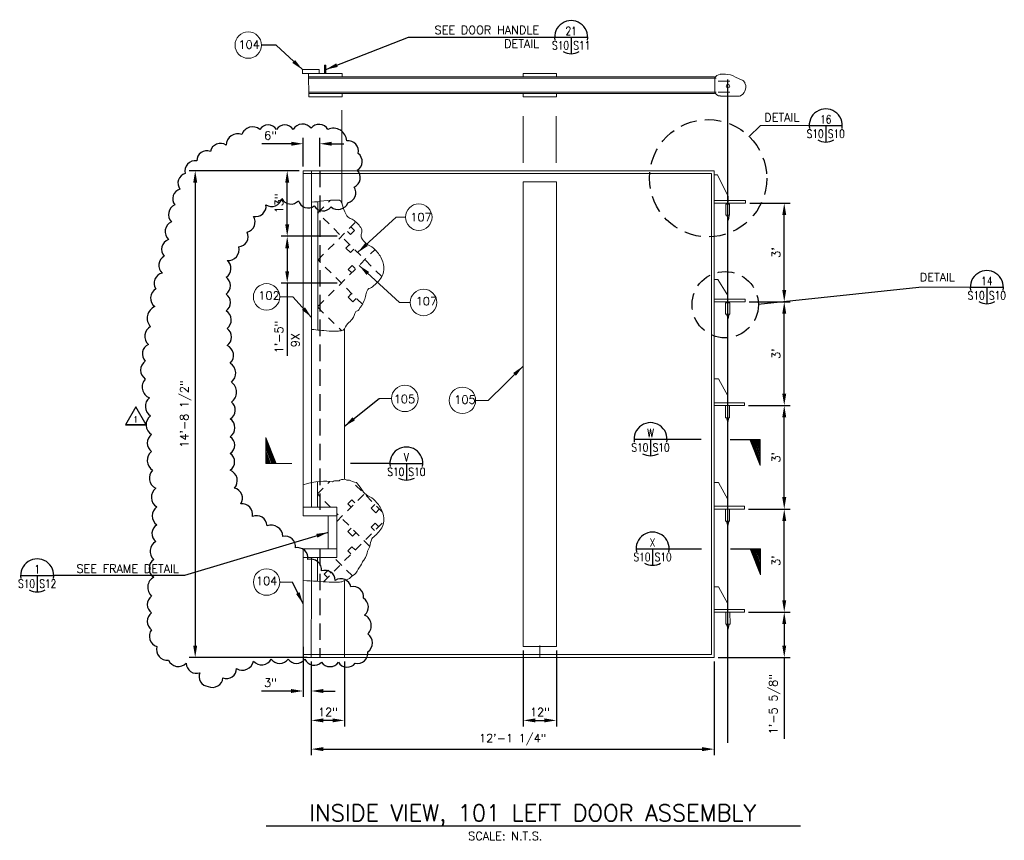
# Model space of a CAD drawing. Header units: inches. Extents: x -2167.2 to -2076.9, y -1198.8 to -1110.4.
# Tile 1 of 6: x -2165.1 to -2150.2, y -1137.4 to -1125. Entities that reach past the tile are written whole.
import ezdxf
from ezdxf.enums import TextEntityAlignment as Align

# ---------------------------------------------------------------- set-up
doc = ezdxf.new("R2010")
doc.units = ezdxf.units.IN
doc.header["$MEASUREMENT"] = 0
for name, pattern in [('CENTER', [2, 1.25, -0.25, 0.25, -0.25]), ('CENTER2', [1.125, 0.75, -0.125, 0.125, -0.125]), ('HIDDEN', [0.375, 0.25, -0.125])]:
    doc.linetypes.add(name, pattern=pattern)
doc.layers.get('0').update_dxf_attribs({"lineweight": 0})
for name, color, linetype, lineweight in [('1', 7, 'Continuous', 0), ('2', 7, 'Continuous', 0), ('46', 7, 'Continuous', 0)]:
    doc.layers.add(name, color=color, linetype=linetype, lineweight=lineweight)
for name, color, linetype in [('CENTERBLOCK', 7, 'CENTER'), ('COM-CALLOUT', 7, 'Continuous'), ('COM-CENTERLN', 2, 'CENTER2'), ('COM-DIMS', 2, 'Continuous'), ('G-Anno-RevC-1', 3, 'Continuous'), ('G-Anno-RevS-1', 10, 'Continuous'), ('G-Dims-0001', 1, 'Continuous'), ('HIDDENBLOCK', 7, 'HIDDEN'), ('S-ANNO-TEXT-LW10', 2, 'Continuous'), ('S-ANNO-TEXT-LW20', 1, 'Continuous'), ('S-ANNO-TEXT-LW28', 7, 'Continuous')]:
    doc.layers.add(name, color=color, linetype=linetype)
doc.styles.add('SIMPLEX', font='simplex.shx')
doc.styles.get("Standard").update_dxf_attribs({"font": 'simplex.shx'})
doc.styles.add('TEXT', font='Romans', dxfattribs={"width": 0.8})
doc.styles.add('TIGHT', font='SIMPLEX', dxfattribs={"width": 0.85})
doc.dimstyles.new('DIM', dxfattribs={"dimtxt": 0.125, "dimasz": 0.18, "dimexe": 0.09, "dimexo": 0.0625, "dimgap": 0.05, "dimtad": 1, "dimdec": 0, "dimzin": 0, "dimdsep": 46, "dimlunit": 4, "dimtxsty": 'SIMPLEX', "dimcen": 0.09, "dimadec": 0, "dimazin": 0, "dimtfac": 1, "dimtdec": 0, "dimtofl": 0, "dimtmove": 0, "dimatfit": 3, "dimfxl": 0, "dimfrac": 1, "dimtolj": 1, "dimtzin": 0, "dimarcsym": 0})

# ---------------------------------------------------------------- blocks, each defined once
blk = doc.blocks.new('SCTAIL')
at = {"layer": '2', "color": 7, "linetype": 'Continuous', "lineweight": 0}
for p, q in [((-0.000021, 0.002604), (-0.003969, 0.002604)), ((-0.003969, 0.002604), (-0.000021, 0.001042)), ((-0.003646, 0.002604), (-0.000021, 0.001167)), ((-0.003302, 0.002604), (-0.000021, 0.001302)), ((-0.003063, 0.002604), (-0.000021, 0.001396)), ((-0.002688, 0.002604), (-0.000021, 0.001542)), ((-0.002333, 0.002604), (-0.000021, 0.001687)), ((-0.001906, 0.002604), (-0.000021, 0.001854)), ((-0.001625, 0.002604), (-0.000021, 0.001969)), ((-0.001292, 0.002604), (-0.000021, 0.002094)), ((-0.00099, 0.002604), (-0.000021, 0.002219)), ((-0.000688, 0.002604), (-0.000021, 0.002333)), ((-0.000479, 0.002604), (-0.000021, 0.002417)), ((-0.000198, 0.002604), (-0.000021, 0.002531)), ((-0.000021, 0.002604), (-0.000021, -0.001354))]:
    blk.add_line(p, q, dxfattribs=at)
blk = doc.blocks.new('*D20')
at = {"layer": 'COM-DIMS', "color": 0, "lineweight": -2}
for p, q in [((-2160.671, -1134.689), (-2160.671, -1135.667)), ((-2160.171, -1134.689), (-2160.171, -1135.667)), ((-2160.351, -1135.577), (-2160.491, -1135.577))]:
    blk.add_line(p, q, dxfattribs=at)
at = {"layer": 'COM-DIMS', "color": 0}
for points in [[(-2160.491, -1135.547), (-2160.491, -1135.607), (-2160.671, -1135.577)], [(-2160.351, -1135.547), (-2160.351, -1135.607), (-2160.171, -1135.577)]]:
    blk.add_solid(points, dxfattribs=at)
at = {"layer": 'DEFPOINTS', "color": 0}
for p in [(-2160.671, -1134.626), (-2160.171, -1134.626), (-2160.671, -1135.577)]:
    blk.add_point(p, dxfattribs=at)
at = {"layer": 'COM-DIMS', "color": 0, "insert": (-2160.421, -1135.452), "char_height": 0.125, "attachment_point": 5, "style": 'SIMPLEX'}
blk.add_mtext('\\A1;12"', dxfattribs=at)
blk = doc.blocks.new('*D48')
at = {"layer": 'COM-DIMS', "color": 0, "lineweight": -2}
for p, q in [((-2154.065, -1133.943), (-2153.437, -1133.943)), ((-2153.527, -1134.123), (-2153.527, -1134.446)), ((-2154.524, -1134.626), (-2153.437, -1134.626)), ((-2153.527, -1134.626), (-2153.527, -1135.858))]:
    blk.add_line(p, q, dxfattribs=at)
at = {"layer": 'COM-DIMS', "color": 0}
for points in [[(-2153.557, -1134.123), (-2153.497, -1134.123), (-2153.527, -1133.943)], [(-2153.557, -1134.446), (-2153.497, -1134.446), (-2153.527, -1134.626)]]:
    blk.add_solid(points, dxfattribs=at)
at = {"layer": 'DEFPOINTS', "color": 0}
for p in [(-2154.127, -1133.943), (-2153.527, -1133.943), (-2154.587, -1134.626)]:
    blk.add_point(p, dxfattribs=at)
at = {"layer": 'COM-DIMS', "color": 0, "insert": (-2153.672, -1135.332), "char_height": 0.125, "attachment_point": 5, "rotation": 90, "style": 'SIMPLEX'}
blk.add_mtext('\\A1;1\'-5 5/8"', dxfattribs=at)
blk = doc.blocks.new('*D49')
at = {"layer": 'COM-DIMS', "color": 0, "lineweight": -2}
for p, q in [((-2154.065, -1132.384), (-2153.437, -1132.384)), ((-2153.527, -1133.763), (-2153.527, -1132.564)), ((-2154.065, -1133.943), (-2153.437, -1133.943))]:
    blk.add_line(p, q, dxfattribs=at)
at = {"layer": 'COM-DIMS', "color": 0}
for points in [[(-2153.557, -1132.564), (-2153.497, -1132.564), (-2153.527, -1132.384)], [(-2153.557, -1133.763), (-2153.497, -1133.763), (-2153.527, -1133.943)]]:
    blk.add_solid(points, dxfattribs=at)
at = {"layer": 'DEFPOINTS', "color": 0}
for p in [(-2154.127, -1132.384), (-2153.527, -1132.384), (-2154.127, -1133.943)]:
    blk.add_point(p, dxfattribs=at)
at = {"layer": 'COM-DIMS', "color": 0, "insert": (-2153.651, -1133.164), "char_height": 0.125, "attachment_point": 5, "rotation": 90, "style": 'SIMPLEX'}
blk.add_mtext("\\A1;3'", dxfattribs=at)
blk = doc.blocks.new('*D50')
at = {"layer": 'COM-DIMS', "color": 0, "lineweight": -2}
for p, q in [((-2160.794, -1127.21), (-2160.794, -1126.776)), ((-2160.542, -1127.21), (-2160.542, -1126.776)), ((-2160.974, -1126.866), (-2161.42, -1126.866)), ((-2160.362, -1126.866), (-2160.182, -1126.866))]:
    blk.add_line(p, q, dxfattribs=at)
at = {"layer": 'COM-DIMS', "color": 0}
for points in [[(-2160.974, -1126.836), (-2160.974, -1126.896), (-2160.794, -1126.866)], [(-2160.362, -1126.836), (-2160.362, -1126.896), (-2160.542, -1126.866)]]:
    blk.add_solid(points, dxfattribs=at)
at = {"layer": 'DEFPOINTS', "color": 0}
for p in [(-2160.794, -1126.866), (-2160.794, -1127.273), (-2160.542, -1127.273)]:
    blk.add_point(p, dxfattribs=at)
at = {"layer": 'COM-DIMS', "color": 0, "insert": (-2161.287, -1126.742), "char_height": 0.125, "attachment_point": 5, "style": 'SIMPLEX'}
blk.add_mtext('\\A1;6"', dxfattribs=at)
blk = doc.blocks.new('*D51')
at = {"layer": 'COM-DIMS', "color": 0, "lineweight": -2}
for p, q in [((-2160.279, -1128.264), (-2161.125, -1128.264)), ((-2161.035, -1128.444), (-2161.035, -1128.791)), ((-2160.281, -1128.971), (-2161.125, -1128.971)), ((-2161.035, -1128.971), (-2161.035, -1130.072))]:
    blk.add_line(p, q, dxfattribs=at)
at = {"layer": 'COM-DIMS', "color": 0}
for points in [[(-2161.065, -1128.444), (-2161.005, -1128.444), (-2161.035, -1128.264)], [(-2161.065, -1128.791), (-2161.005, -1128.791), (-2161.035, -1128.971)]]:
    blk.add_solid(points, dxfattribs=at)
at = {"layer": 'DEFPOINTS', "color": 0}
for p in [(-2161.035, -1128.264), (-2160.216, -1128.264), (-2160.218, -1128.971)]:
    blk.add_point(p, dxfattribs=at)
at = {"layer": 'COM-DIMS', "color": 0, "insert": (-2161.159, -1129.787), "char_height": 0.125, "attachment_point": 5, "rotation": 90, "style": 'SIMPLEX'}
blk.add_mtext('\\A1;1\'-5"', dxfattribs=at)
blk = doc.blocks.new('*D52')
at = {"layer": 'COM-DIMS', "color": 0, "lineweight": -2}
for p, q in [((-2160.856, -1127.273), (-2161.125, -1127.273)), ((-2161.035, -1128.084), (-2161.035, -1127.453)), ((-2160.279, -1128.264), (-2161.125, -1128.264))]:
    blk.add_line(p, q, dxfattribs=at)
at = {"layer": 'COM-DIMS', "color": 0}
for points in [[(-2161.065, -1127.453), (-2161.005, -1127.453), (-2161.035, -1127.273)], [(-2161.065, -1128.084), (-2161.005, -1128.084), (-2161.035, -1128.264)]]:
    blk.add_solid(points, dxfattribs=at)
at = {"layer": 'DEFPOINTS', "color": 0}
for p in [(-2161.035, -1127.273), (-2160.794, -1127.273), (-2160.216, -1128.264)]:
    blk.add_point(p, dxfattribs=at)
at = {"layer": 'COM-DIMS', "color": 0, "insert": (-2161.159, -1127.768), "char_height": 0.125, "attachment_point": 5, "rotation": 90, "style": 'SIMPLEX'}
blk.add_mtext('\\A1;13"', dxfattribs=at)
blk = doc.blocks.new('*D54')
at = {"layer": 'COM-DIMS', "color": 0, "lineweight": -2}
for p, q in [((-2160.796, -1134.464), (-2160.796, -1135.223)), ((-2160.671, -1134.689), (-2160.671, -1135.223)), ((-2160.976, -1135.133), (-2161.423, -1135.133)), ((-2160.491, -1135.133), (-2160.311, -1135.133))]:
    blk.add_line(p, q, dxfattribs=at)
at = {"layer": 'COM-DIMS', "color": 0}
for points in [[(-2160.976, -1135.103), (-2160.976, -1135.163), (-2160.796, -1135.133)], [(-2160.491, -1135.103), (-2160.491, -1135.163), (-2160.671, -1135.133)]]:
    blk.add_solid(points, dxfattribs=at)
at = {"layer": 'DEFPOINTS', "color": 0}
for p in [(-2160.796, -1134.401), (-2160.671, -1134.626), (-2160.796, -1135.133)]:
    blk.add_point(p, dxfattribs=at)
at = {"layer": 'COM-DIMS', "color": 0, "insert": (-2161.289, -1135.008), "char_height": 0.125, "attachment_point": 5, "style": 'SIMPLEX'}
blk.add_mtext('\\A1;3"', dxfattribs=at)
blk = doc.blocks.new('*D55')
at = {"layer": 'COM-DIMS', "color": 0, "lineweight": -2}
for p, q in [((-2157.469, -1134.522), (-2157.469, -1135.667)), ((-2156.969, -1134.522), (-2156.969, -1135.667)), ((-2157.289, -1135.577), (-2157.149, -1135.577))]:
    blk.add_line(p, q, dxfattribs=at)
at = {"layer": 'COM-DIMS', "color": 0}
for points in [[(-2157.289, -1135.547), (-2157.289, -1135.607), (-2157.469, -1135.577)], [(-2157.149, -1135.547), (-2157.149, -1135.607), (-2156.969, -1135.577)]]:
    blk.add_solid(points, dxfattribs=at)
at = {"layer": 'DEFPOINTS', "color": 0}
for p in [(-2157.469, -1134.459), (-2156.969, -1134.459), (-2156.969, -1135.577)]:
    blk.add_point(p, dxfattribs=at)
at = {"layer": 'COM-DIMS', "color": 0, "insert": (-2157.219, -1135.452), "char_height": 0.125, "attachment_point": 5, "style": 'SIMPLEX'}
blk.add_mtext('\\A1;12"', dxfattribs=at)
blk = doc.blocks.new('*D56')
at = {"layer": 'COM-DIMS', "color": 0, "lineweight": -2}
for p, q in [((-2160.671, -1134.689), (-2160.671, -1136.101)), ((-2154.587, -1134.689), (-2154.587, -1136.101)), ((-2160.491, -1136.011), (-2154.767, -1136.011))]:
    blk.add_line(p, q, dxfattribs=at)
at = {"layer": 'COM-DIMS', "color": 0}
for points in [[(-2160.491, -1135.981), (-2160.491, -1136.041), (-2160.671, -1136.011)], [(-2154.767, -1135.981), (-2154.767, -1136.041), (-2154.587, -1136.011)]]:
    blk.add_solid(points, dxfattribs=at)
at = {"layer": 'DEFPOINTS', "color": 0}
for p in [(-2160.671, -1134.626), (-2154.587, -1134.626), (-2154.587, -1136.011)]:
    blk.add_point(p, dxfattribs=at)
at = {"layer": 'COM-DIMS', "color": 0, "insert": (-2157.629, -1135.866), "char_height": 0.125, "attachment_point": 5, "style": 'SIMPLEX'}
blk.add_mtext('\\A1;12\'-1 1/4"', dxfattribs=at)
blk = doc.blocks.new('*D60')
at = {"layer": 'COM-DIMS', "color": 0, "lineweight": -2}
for p, q in [((-2160.856, -1127.273), (-2162.515, -1127.273)), ((-2162.425, -1127.453), (-2162.425, -1134.446)), ((-2160.733, -1134.626), (-2162.515, -1134.626))]:
    blk.add_line(p, q, dxfattribs=at)
at = {"layer": 'COM-DIMS', "color": 0}
for points in [[(-2162.455, -1127.453), (-2162.395, -1127.453), (-2162.425, -1127.273)], [(-2162.455, -1134.446), (-2162.395, -1134.446), (-2162.425, -1134.626)]]:
    blk.add_solid(points, dxfattribs=at)
at = {"layer": 'DEFPOINTS', "color": 0}
for p in [(-2160.794, -1127.273), (-2162.425, -1134.626), (-2160.671, -1134.626)]:
    blk.add_point(p, dxfattribs=at)
at = {"layer": 'COM-DIMS', "color": 0, "insert": (-2162.57, -1130.949), "char_height": 0.125, "attachment_point": 5, "rotation": 90, "style": 'SIMPLEX'}
blk.add_mtext('\\A1;14\'-8 1/2"', dxfattribs=at)
blk = doc.blocks.new('DETTAG')
at = {"linetype": 'Continuous'}
blk.add_line((-0.25, 0), (0.25, 0), dxfattribs=at)
blk.add_line((0, 0), (0, -0.25))
for start, end in [(349.193077, 190.806923), (241.044976, 298.955024)]:
    blk.add_arc((0, 0), 0.25, start, end)
at = {"style": 'TIGHT', "width": 0.8}
blk.add_attdef('NO', text='', height=0.125, dxfattribs=at).set_placement((0, 0.03125), align=Align.CENTER)
blk.add_attdef('FROM', text='', height=0.125, dxfattribs=at).set_placement((-0.03125, -0.1875), align=Align.RIGHT)
blk.add_attdef('TO', (0.03125, -0.1875), '', height=0.125, dxfattribs=at)
blk = doc.blocks.new('*D62')
at = {"layer": 'COM-DIMS', "color": 0, "lineweight": -2}
for p, q in [((-2154.065, -1130.819), (-2153.437, -1130.819)), ((-2153.527, -1132.204), (-2153.527, -1130.999)), ((-2154.065, -1132.384), (-2153.437, -1132.384))]:
    blk.add_line(p, q, dxfattribs=at)
at = {"layer": 'COM-DIMS', "color": 0}
for points in [[(-2153.557, -1130.999), (-2153.497, -1130.999), (-2153.527, -1130.819)], [(-2153.557, -1132.204), (-2153.497, -1132.204), (-2153.527, -1132.384)]]:
    blk.add_solid(points, dxfattribs=at)
at = {"layer": 'DEFPOINTS', "color": 0}
for p in [(-2154.127, -1130.819), (-2153.527, -1130.819), (-2154.127, -1132.384)]:
    blk.add_point(p, dxfattribs=at)
at = {"layer": 'COM-DIMS', "color": 0, "insert": (-2153.651, -1131.602), "char_height": 0.125, "attachment_point": 5, "rotation": 90, "style": 'SIMPLEX'}
blk.add_mtext("\\A1;3'", dxfattribs=at)
blk = doc.blocks.new('*D63')
at = {"layer": 'COM-DIMS', "color": 0, "lineweight": -2}
for p, q in [((-2154.056, -1129.254), (-2153.437, -1129.254)), ((-2153.527, -1130.639), (-2153.527, -1129.434)), ((-2154.065, -1130.819), (-2153.437, -1130.819))]:
    blk.add_line(p, q, dxfattribs=at)
at = {"layer": 'COM-DIMS', "color": 0}
for points in [[(-2153.557, -1129.434), (-2153.497, -1129.434), (-2153.527, -1129.254)], [(-2153.557, -1130.639), (-2153.497, -1130.639), (-2153.527, -1130.819)]]:
    blk.add_solid(points, dxfattribs=at)
at = {"layer": 'DEFPOINTS', "color": 0}
for p in [(-2154.118, -1129.254), (-2153.527, -1129.254), (-2154.127, -1130.819)]:
    blk.add_point(p, dxfattribs=at)
at = {"layer": 'COM-DIMS', "color": 0, "insert": (-2153.651, -1130.037), "char_height": 0.125, "attachment_point": 5, "rotation": 90, "style": 'SIMPLEX'}
blk.add_mtext("\\A1;3'", dxfattribs=at)
blk = doc.blocks.new('*D64')
at = {"layer": 'COM-DIMS', "color": 0, "lineweight": -2}
for p, q in [((-2154.047, -1127.764), (-2153.437, -1127.764)), ((-2153.527, -1129.074), (-2153.527, -1127.944)), ((-2154.056, -1129.254), (-2153.437, -1129.254))]:
    blk.add_line(p, q, dxfattribs=at)
at = {"layer": 'COM-DIMS', "color": 0}
for points in [[(-2153.557, -1127.944), (-2153.497, -1127.944), (-2153.527, -1127.764)], [(-2153.557, -1129.074), (-2153.497, -1129.074), (-2153.527, -1129.254)]]:
    blk.add_solid(points, dxfattribs=at)
at = {"layer": 'DEFPOINTS', "color": 0}
for p in [(-2154.11, -1127.764), (-2153.527, -1127.764), (-2154.118, -1129.254)]:
    blk.add_point(p, dxfattribs=at)
at = {"layer": 'COM-DIMS', "color": 0, "insert": (-2153.651, -1128.509), "char_height": 0.125, "attachment_point": 5, "rotation": 90, "style": 'SIMPLEX'}
blk.add_mtext("\\A1;3'", dxfattribs=at)
blk = doc.blocks.new('revsym')
blk.add_lwpolyline([(0, 0.271), (-0.156, 0), (0.156, 0)], close=True)
at = {"layer": 'G-Dims-0001'}
blk.add_line((0.156, 0), (-0.156, 0), dxfattribs=at)
at = {"style": 'TEXT', "width": 0.8}
blk.add_attdef('REVNO', text='', height=0.0938, dxfattribs=at).set_placement((0, 0.083), align=Align.MIDDLE)

msp = doc.modelspace()

# ---------------------------------------------------------------- linework, layer by layer
at = {"layer": '1', "linetype": 'Continuous', "lineweight": 0}
for p, q in [((-2160.805, -1125.746), (-2160.555, -1125.746)), ((-2160.805, -1125.746), (-2160.805, -1125.807)), ((-2160.555, -1125.746), (-2160.555, -1125.806)), ((-2160.471, -1125.806), (-2160.471, -1125.681)), ((-2160.451, -1125.681), (-2160.471, -1125.681)), ((-2160.461, -1125.806), (-2160.461, -1125.681)), ((-2160.451, -1125.806), (-2160.451, -1125.681)), ((-2160.207, -1125.806), (-2160.805, -1125.806)), ((-2160.711, -1126.156), (-2160.712, -1125.806)), ((-2154.582, -1125.856), (-2160.712, -1125.856)), ((-2160.21, -1125.806), (-2160.711, -1125.806)), ((-2154.558, -1125.877), (-2160.712, -1125.877)), ((-2160.212, -1125.806), (-2160.707, -1125.806)), ((-2160.207, -1125.854), (-2160.207, -1125.806)), ((-2156.969, -1125.806), (-2157.47, -1125.806)), ((-2157.47, -1125.853), (-2157.47, -1125.806)), ((-2156.969, -1125.854), (-2156.969, -1125.806)), ((-2154.576, -1126.084), (-2154.576, -1125.876)), ((-2154.493, -1125.816), (-2154.417, -1125.816)), ((-2154.264, -1125.858), (-2154.155, -1125.908)), ((-2154.524, -1125.922), (-2154.349, -1125.922)), ((-2154.554, -1126.085), (-2160.711, -1126.085)), ((-2154.582, -1126.106), (-2160.711, -1126.106)), ((-2160.214, -1126.156), (-2160.711, -1126.156)), ((-2160.216, -1126.156), (-2160.707, -1126.156)), ((-2160.207, -1126.156), (-2160.707, -1126.156)), ((-2160.207, -1126.156), (-2160.207, -1126.107)), ((-2157.47, -1126.156), (-2157.47, -1126.107)), ((-2156.969, -1126.156), (-2157.47, -1126.156)), ((-2156.969, -1126.156), (-2156.969, -1126.106)), ((-2154.524, -1126.085), (-2154.349, -1126.085)), ((-2154.204, -1126.147), (-2154.489, -1126.147)), ((-2160.208, -1127.514), (-2160.208, -1126.359)), ((-2160.796, -1132.486), (-2160.794, -1127.273)), ((-2154.628, -1134.584), (-2154.628, -1127.314)), ((-2154.587, -1134.626), (-2154.587, -1127.273)), ((-2156.969, -1127.439), (-2157.469, -1127.439)), ((-2157.469, -1134.459), (-2157.469, -1127.439)), ((-2156.969, -1134.459), (-2156.969, -1127.439)), ((-2154.375, -1127.664), (-2154.375, -1127.75)), ((-2154.407, -1127.946), (-2154.407, -1127.777)), ((-2154.407, -1127.777), (-2154.353, -1127.777)), ((-2154.353, -1127.946), (-2154.353, -1127.777)), ((-2154.11, -1127.764), (-2154.11, -1127.723)), ((-2154.407, -1127.946), (-2154.353, -1127.946)), ((-2154.532, -1128.916), (-2154.583, -1128.916)), ((-2154.379, -1129.159), (-2154.379, -1129.245)), ((-2154.414, -1129.271), (-2154.414, -1129.438)), ((-2154.414, -1129.271), (-2154.35, -1129.271)), ((-2154.35, -1129.271), (-2154.35, -1129.438)), ((-2154.118, -1129.254), (-2154.118, -1129.213)), ((-2154.414, -1129.438), (-2154.35, -1129.438)), ((-2160.171, -1129.662), (-2160.171, -1131.934)), ((-2154.414, -1131.004), (-2154.414, -1130.819)), ((-2154.354, -1130.819), (-2154.354, -1131.004)), ((-2154.127, -1130.819), (-2154.127, -1130.778)), ((-2154.414, -1131.004), (-2154.354, -1131.004)), ((-2160.286, -1132.356), (-2160.796, -1132.356)), ((-2160.286, -1132.486), (-2160.286, -1132.356)), ((-2154.414, -1132.569), (-2154.414, -1132.384)), ((-2154.354, -1132.384), (-2154.354, -1132.569)), ((-2154.127, -1132.384), (-2154.127, -1132.343)), ((-2160.286, -1132.486), (-2160.796, -1132.486)), ((-2160.416, -1132.986), (-2160.416, -1132.486)), ((-2160.286, -1132.986), (-2160.286, -1132.486)), ((-2154.414, -1132.569), (-2154.354, -1132.569)), ((-2160.796, -1134.626), (-2160.796, -1132.986)), ((-2160.286, -1132.986), (-2160.796, -1132.986)), ((-2160.286, -1133.116), (-2160.286, -1132.986)), ((-2160.286, -1133.116), (-2160.796, -1133.116)), ((-2160.171, -1133.464), (-2160.171, -1134.626)), ((-2154.41, -1134.125), (-2154.41, -1133.947)), ((-2154.127, -1133.943), (-2154.127, -1133.901)), ((-2156.969, -1134.459), (-2157.469, -1134.459)), ((-2157.219, -1134.626), (-2157.22, -1134.446))]:
    msp.add_line(p, q, dxfattribs=at)
for centre, radius, start, end in [((-2154.496, -1125.91), 0.091, 88.3389, 160.3171), ((-2154.417, -1126.116), 0.3, 59.3611, 90), ((-2154.185, -1125.965), 0.065, 6.3745, 63.2543), ((-2154.257, -1126.009), 0.149, 292.6616, 19.9253), ((-2154.495, -1126.053), 0.091, 199.4328, 271.6611)]:
    msp.add_arc(centre, radius, start, end, dxfattribs=at)
at = {"layer": '46', "linetype": 'Continuous', "lineweight": 0}
for p, q in [((-2157.469, -1127.154), (-2157.47, -1126.449)), ((-2156.972, -1127.153), (-2156.972, -1126.449)), ((-2160.794, -1127.273), (-2154.587, -1127.273)), ((-2160.794, -1127.314), (-2154.628, -1127.314)), ((-2160.668, -1127.273), (-2160.668, -1127.747)), ((-2154.535, -1127.333), (-2154.583, -1127.333)), ((-2154.535, -1127.333), (-2154.375, -1127.664)), ((-2160.208, -1127.769), (-2160.208, -1127.514)), ((-2160.668, -1127.747), (-2160.668, -1129.681)), ((-2160.575, -1127.747), (-2160.575, -1129.679)), ((-2160.208, -1127.747), (-2160.208, -1127.769)), ((-2154.589, -1127.723), (-2154.11, -1127.723)), ((-2154.589, -1127.764), (-2154.11, -1127.764)), ((-2154.589, -1127.764), (-2154.116, -1127.764)), ((-2154.393, -1127.949), (-2154.371, -1128.021)), ((-2154.371, -1128.021), (-2154.357, -1127.948)), ((-2154.532, -1128.916), (-2154.379, -1129.159)), ((-2154.586, -1129.213), (-2154.118, -1129.213)), ((-2154.586, -1129.254), (-2154.118, -1129.254)), ((-2154.586, -1129.254), (-2154.135, -1129.254)), ((-2154.397, -1129.44), (-2154.375, -1129.513)), ((-2154.375, -1129.513), (-2154.361, -1129.44)), ((-2160.669, -1131.986), (-2160.668, -1129.681)), ((-2154.522, -1130.419), (-2154.583, -1130.419)), ((-2154.522, -1130.419), (-2154.583, -1130.419)), ((-2154.59, -1130.819), (-2154.127, -1130.819)), ((-2154.589, -1130.778), (-2154.127, -1130.778)), ((-2154.401, -1131.004), (-2154.379, -1131.077)), ((-2154.379, -1131.077), (-2154.365, -1131.003)), ((-2160.669, -1131.986), (-2160.67, -1132.356)), ((-2160.577, -1131.971), (-2160.577, -1132.356)), ((-2154.522, -1131.984), (-2154.583, -1131.984)), ((-2154.522, -1131.984), (-2154.583, -1131.984)), ((-2154.59, -1132.384), (-2154.127, -1132.384)), ((-2154.589, -1132.343), (-2154.127, -1132.343)), ((-2154.401, -1132.571), (-2154.379, -1132.644)), ((-2154.379, -1132.644), (-2154.365, -1132.571)), ((-2160.67, -1133.116), (-2160.67, -1133.47)), ((-2160.577, -1133.116), (-2160.577, -1133.476)), ((-2160.671, -1134.626), (-2160.67, -1133.47)), ((-2154.522, -1133.559), (-2154.583, -1133.559)), ((-2154.587, -1133.901), (-2154.127, -1133.901)), ((-2154.587, -1133.943), (-2154.127, -1133.943)), ((-2154.349, -1133.943), (-2154.346, -1134.124)), ((-2154.346, -1134.124), (-2154.41, -1134.125)), ((-2154.397, -1134.127), (-2154.374, -1134.2)), ((-2154.374, -1134.2), (-2154.36, -1134.127)), ((-2154.628, -1134.584), (-2160.796, -1134.584)), ((-2154.587, -1134.626), (-2160.796, -1134.626))]:
    msp.add_line(p, q, dxfattribs=at)
for points in [[(-2154.522, -1130.419), (-2154.381, -1130.674), (-2154.38, -1130.77)], [(-2154.522, -1131.984), (-2154.381, -1132.239), (-2154.38, -1132.335)], [(-2154.522, -1133.559), (-2154.381, -1133.814), (-2154.38, -1133.911)]]:
    msp.add_lwpolyline(points, dxfattribs=at)
msp.add_circle((-2154.377, -1125.995), 0.0271, dxfattribs=at)
for points in [[(-2160.668, -1127.747), (-2160.554, -1127.745), (-2160.431, -1127.712), (-2160.247, -1127.718), (-2160.206, -1127.72), (-2160.209, -1127.791), (-2160.191, -1127.829), (-2160.172, -1127.871), (-2160.158, -1127.914), (-2160.136, -1127.954), (-2160.115, -1127.993), (-2160.058, -1127.995), (-2160.025, -1128.024), (-2159.981, -1128.061), (-2159.942, -1128.101), (-2159.913, -1128.149), (-2159.889, -1128.19), (-2159.936, -1128.248), (-2159.913, -1128.288), (-2159.896, -1128.32), (-2159.872, -1128.348), (-2159.844, -1128.372), (-2159.809, -1128.401), (-2159.767, -1128.413), (-2159.732, -1128.442), (-2159.686, -1128.481), (-2159.65, -1128.528), (-2159.621, -1128.581), (-2159.573, -1128.667), (-2159.559, -1128.788), (-2159.607, -1128.873), (-2159.641, -1128.933), (-2159.693, -1128.981), (-2159.746, -1129.026), (-2159.767, -1129.044), (-2159.8, -1129.046), (-2159.816, -1129.068), (-2159.851, -1129.116), (-2159.846, -1129.183), (-2159.871, -1129.235), (-2159.895, -1129.284), (-2159.921, -1129.331), (-2159.955, -1129.374), (-2159.965, -1129.388), (-2159.986, -1129.389), (-2159.997, -1129.402), (-2160.022, -1129.434), (-2160.026, -1129.482), (-2160.052, -1129.514), (-2160.073, -1129.538), (-2160.1, -1129.559), (-2160.122, -1129.583), (-2160.148, -1129.612), (-2160.154, -1129.657), (-2160.191, -1129.681), (-2160.213, -1129.695), (-2160.237, -1129.694), (-2160.261, -1129.695), (-2160.307, -1129.695), (-2160.354, -1129.698), (-2160.4, -1129.695), (-2160.522, -1129.686), (-2160.575, -1129.679), (-2160.668, -1129.67)], [(-2160.796, -1132.02), (-2160.615, -1131.959), (-2160.448, -1131.959), (-2160.349, -1131.971), (-2160.308, -1131.934), (-2160.274, -1131.981), (-2160.24, -1131.947), (-2160.19, -1131.93), (-2160.203, -1131.941), (-2160.173, -1131.934), (-2160.146, -1131.941), (-2160.125, -1131.954), (-2160.095, -1131.947), (-2160.068, -1131.961), (-2160.031, -1131.974), (-2159.99, -1131.985), (-2159.966, -1132.008), (-2159.936, -1132.041), (-2159.913, -1132.082), (-2159.896, -1132.114), (-2159.872, -1132.142), (-2159.844, -1132.166), (-2159.809, -1132.194), (-2159.767, -1132.206), (-2159.732, -1132.235), (-2159.686, -1132.275), (-2159.65, -1132.322), (-2159.621, -1132.375), (-2159.573, -1132.461), (-2159.559, -1132.582), (-2159.607, -1132.667), (-2159.641, -1132.727), (-2159.693, -1132.775), (-2159.746, -1132.82), (-2159.767, -1132.838), (-2159.753, -1132.853), (-2159.779, -1132.888), (-2159.776, -1132.931), (-2159.791, -1132.966), (-2159.82, -1133.018), (-2159.826, -1133.056), (-2159.843, -1133.105), (-2159.878, -1133.154), (-2159.887, -1133.172), (-2159.904, -1133.189), (-2159.913, -1133.215), (-2159.93, -1133.25), (-2159.956, -1133.273), (-2159.979, -1133.325), (-2160.008, -1133.366), (-2160.032, -1133.383), (-2160.066, -1133.404), (-2160.101, -1133.45), (-2160.154, -1133.45), (-2160.191, -1133.474), (-2160.213, -1133.488), (-2160.237, -1133.488), (-2160.261, -1133.488), (-2160.307, -1133.489), (-2160.354, -1133.492), (-2160.4, -1133.488), (-2160.522, -1133.479), (-2160.643, -1133.471), (-2160.796, -1133.464)]]:
    msp.add_open_spline(points, degree=3, knots=[0, 0, 0, 0, 0.081228, 0.081228, 0.081228, 0.119288, 0.119288, 0.119288, 0.161197, 0.161197, 0.161197, 0.201325, 0.201325, 0.201325, 0.252555, 0.252555, 0.252555, 0.295111, 0.295111, 0.295111, 0.328337, 0.328337, 0.328337, 0.368464, 0.368464, 0.368464, 0.422951, 0.422951, 0.422951, 0.512421, 0.512421, 0.512421, 0.575665, 0.575665, 0.575665, 0.600469, 0.600469, 0.600469, 0.654295, 0.654295, 0.654295, 0.703915, 0.703915, 0.703915, 0.71925, 0.71925, 0.71925, 0.757308, 0.757308, 0.757308, 0.787388, 0.787388, 0.787388, 0.823989, 0.823989, 0.823989, 0.845673, 0.845673, 0.845673, 0.888201, 0.888201, 0.888201, 1, 1, 1, 1], dxfattribs=at)
at = {"layer": 'CENTERBLOCK', "linetype": 'HIDDEN'}
for p, q in [((-2160.542, -1127.273), (-2160.542, -1132.486)), ((-2160.542, -1132.986), (-2160.542, -1134.626))]:
    msp.add_line(p, q, dxfattribs=at)
at = {"layer": 'COM-CALLOUT'}
for p, q in [((-2159.202, -1125.255, -0.005), (-2156.496, -1125.255, -0.005)), ((-2162.585, -1133.387, 0.04), (-2164.562, -1133.387, -0.005))]:
    msp.add_line(p, q, dxfattribs=at)
at = {"layer": 'COM-CALLOUT', "linetype": 'Continuous'}
for p, q in [((-2154.06, -1126.759), (-2153.887, -1126.59)), ((-2153.923, -1129.287), (-2151.494, -1129.032)), ((-2155.298, -1131.329), (-2154.781, -1131.329)), ((-2154.342, -1131.332), (-2153.889, -1131.332)), ((-2159.485, -1131.697), (-2160.077, -1131.697)), ((-2155.266, -1132.983), (-2154.776, -1132.983)), ((-2154.338, -1132.986), (-2153.885, -1132.986))]:
    msp.add_line(p, q, dxfattribs=at)
at = {"layer": 'COM-CALLOUT', "linetype": 'Continuous', "lineweight": 0}
for p, q in [((-2153.887, -1126.59), (-2153.15, -1126.59)), ((-2159.387, -1127.975), (-2159.247, -1127.975)), ((-2151.494, -1129.032), (-2150.717, -1129.032)), ((-2160.95, -1129.179), (-2161.148, -1129.179)), ((-2159.341, -1129.263), (-2159.176, -1129.263)), ((-2159.646, -1130.713), (-2159.458, -1130.713)), ((-2158.189, -1130.742), (-2158, -1130.742)), ((-2161.146, -1133.487), (-2160.957, -1133.487))]:
    msp.add_line(p, q, dxfattribs=at)
for centre in [(-2161.623, -1125.375), (-2159.048, -1127.975), (-2161.347, -1129.179), (-2158.976, -1129.263), (-2159.258, -1130.713), (-2158.389, -1130.742), (-2161.346, -1133.487)]:
    msp.add_circle(centre, 0.2, dxfattribs=at)
at = {"layer": 'COM-CALLOUT', "linetype": 'HIDDEN'}
for centre, radius in [((-2154.678, -1127.387), 0.886), ((-2154.419, -1129.297), 0.501)]:
    msp.add_circle(centre, radius, dxfattribs=at)
at = {"layer": 'COM-CENTERLN', "linetype": 'Continuous'}
msp.add_line((-2154.379, -1135.917), (-2154.379, -1125.893), dxfattribs=at)
at = {"layer": 'G-Anno-RevC-1'}
msp.add_lwpolyline([(-2162.228, -1135.063, 0.520567), (-2162.228, -1135.063, 0.520567), (-2162.006, -1134.936, 0.520567), (-2161.8, -1134.794, 0.520567), (-2161.546, -1134.683, 0.520567), (-2161.277, -1134.651, 0.520567), (-2161.023, -1134.651, 0.520567), (-2160.769, -1134.651, 0.520567), (-2160.516, -1134.699, 0.520567), (-2160.262, -1134.699, 0.520567), (-2160.008, -1134.714, 0.520567), (-2159.818, -1134.54, 0.520567), (-2159.818, -1134.271, 0.520567), (-2159.866, -1133.985, 0.520567), (-2159.882, -1133.732, 0.520567), (-2160.072, -1133.558, 0.520567), (-2160.31, -1133.462, 0.520567), (-2160.516, -1133.32, 0.520567), (-2160.722, -1133.146, 0.520567), (-2160.912, -1132.971, 0.520567), (-2161.102, -1132.797, 0.520567), (-2161.34, -1132.638, 0.520567), (-2161.562, -1132.496, 0.520567), (-2161.736, -1132.306, 0.520567), (-2161.832, -1132.068, 0.520567), (-2161.895, -1131.798, 0.520567), (-2161.895, -1131.545, 0.520567), (-2161.895, -1131.291, 0.520567), (-2161.895, -1131.022, 0.520567), (-2161.879, -1130.768, 0.520567), (-2161.879, -1130.467, 0.520567), (-2161.895, -1130.182, 0.520567), (-2161.943, -1129.913, 0.520567), (-2161.943, -1129.659, 0.520567), (-2161.958, -1129.39, 0.520567), (-2161.958, -1129.136, 0.520567), (-2161.958, -1128.883, 0.520567), (-2161.943, -1128.629, 0.520567), (-2161.768, -1128.423, 0.520567), (-2161.641, -1128.201, 0.520567), (-2161.546, -1127.963, 0.520567), (-2161.356, -1127.789, 0.520567), (-2161.118, -1127.694, 0.520567), (-2160.865, -1127.726, 0.520567), (-2160.627, -1127.805, 0.520567), (-2160.373, -1127.821, 0.520567), (-2160.119, -1127.757, 0.520567), (-2160.024, -1127.52, 0.520567), (-2159.977, -1127.266, 0.520567), (-2159.961, -1127.013, 0.520567), (-2160.135, -1126.822, 0.520567), (-2160.421, -1126.648, 0.520567), (-2160.674, -1126.632, 0.520567), (-2160.944, -1126.648, 0.520567), (-2161.197, -1126.648, 0.520567), (-2161.451, -1126.648, 0.520567), (-2161.721, -1126.727, 0.520567), (-2161.958, -1126.886, 0.520567), (-2162.196, -1126.981, 0.520567), (-2162.402, -1127.123, 0.520567), (-2162.577, -1127.314, 0.520567), (-2162.656, -1127.551, 0.520567), (-2162.735, -1127.789, 0.520567), (-2162.783, -1128.043, 0.520567), (-2162.83, -1128.312, 0.520567), (-2162.894, -1128.566, 0.520567), (-2162.925, -1128.819, 0.520567), (-2163.021, -1129.057, 0.520567), (-2163.036, -1129.326, 0.520567), (-2163.1, -1129.627, 0.520567), (-2163.132, -1129.897, 0.520567), (-2163.179, -1130.15, 0.520567), (-2163.179, -1130.42, 0.520567), (-2163.116, -1130.705, 0.520567), (-2163.1, -1130.974, 0.520567), (-2163.084, -1131.26, 0.520567), (-2163.084, -1131.513, 0.520567), (-2163.068, -1131.798, 0.520567), (-2163.021, -1132.068, 0.520567), (-2163.005, -1132.353, 0.520567), (-2163.005, -1132.623, 0.520567), (-2163.021, -1132.876, 0.520567), (-2163.052, -1133.146, 0.520567), (-2163.052, -1133.415, 0.520567), (-2163.084, -1133.7, 0.520567), (-2163.084, -1133.954, 0.520567), (-2163.084, -1134.207, 0.520567), (-2163.005, -1134.461, 0.520567), (-2162.83, -1134.667, 0.520567), (-2162.561, -1134.714, 0.520567), (-2162.355, -1134.857, 0.520567), (-2162.228, -1135.063)], format="xyb", close=True, dxfattribs=at)
at = {"layer": 'HIDDENBLOCK', "linetype": 'HIDDEN', "ltscale": 0.5}
for p, q in [((-2160.571, -1127.909), (-2160.382, -1127.72)), ((-2159.607, -1128.873), (-2160.574, -1127.906)), ((-2160.575, -1128.623), (-2159.999, -1128.047)), ((-2160.02, -1128.176), (-2160.069, -1128.127)), ((-2160.081, -1128.236), (-2160.126, -1128.191)), ((-2160.02, -1128.176), (-2160.081, -1128.236)), ((-2160.149, -1128.441), (-2160.096, -1128.388)), ((-2160.149, -1128.441), (-2160.08, -1128.51)), ((-2160.571, -1129.324), (-2159.709, -1128.462)), ((-2160.08, -1128.51), (-2160.029, -1128.459)), ((-2159.894, -1129.295), (-2160.573, -1128.616)), ((-2160.115, -1128.764), (-2160.054, -1128.704)), ((-2160.054, -1128.704), (-2160.009, -1128.748)), ((-2160.115, -1128.764), (-2160.066, -1128.812)), ((-2160.116, -1129.183), (-2160.063, -1129.129)), ((-2160.116, -1129.183), (-2160.046, -1129.252)), ((-2160.574, -1129.336), (-2160.212, -1129.69)), ((-2160.046, -1129.252), (-2159.995, -1129.201)), ((-2160.58, -1132.156), (-2160.391, -1131.967)), ((-2159.597, -1132.429), (-2160.066, -1131.96)), ((-2160.379, -1132.356), (-2160.58, -1132.156)), ((-2160.286, -1132.572), (-2159.863, -1132.149)), ((-2160.122, -1132.303), (-2160.061, -1132.243)), ((-2160.122, -1132.303), (-2160.073, -1132.352)), ((-2160.061, -1132.243), (-2160.016, -1132.288)), ((-2159.787, -1132.948), (-2160.286, -1132.45)), ((-2159.765, -1132.37), (-2159.712, -1132.317)), ((-2159.765, -1132.37), (-2159.696, -1132.439)), ((-2159.696, -1132.439), (-2159.645, -1132.388)), ((-2160.486, -1133.482), (-2159.579, -1132.575)), ((-2159.767, -1132.658), (-2159.706, -1132.598)), ((-2159.706, -1132.598), (-2159.661, -1132.643)), ((-2160.12, -1132.725), (-2160.067, -1132.671)), ((-2160.12, -1132.725), (-2160.05, -1132.794)), ((-2160.05, -1132.794), (-2159.999, -1132.743)), ((-2159.767, -1132.658), (-2159.718, -1132.707)), ((-2160.121, -1133.013), (-2160.06, -1132.953)), ((-2160.121, -1133.013), (-2160.072, -1133.061)), ((-2160.06, -1132.953), (-2160.015, -1132.997)), ((-2160.051, -1133.394), (-2160.329, -1133.116)), ((-2160.476, -1133.367), (-2160.415, -1133.307)), ((-2160.415, -1133.307), (-2160.37, -1133.352)), ((-2160.476, -1133.367), (-2160.427, -1133.416))]:
    msp.add_line(p, q, dxfattribs=at)
at = {"layer": 'S-ANNO-TEXT-LW20'}
msp.add_line((-2161.353, -1137.169), (-2153.283, -1137.169), dxfattribs=at)

# ---------------------------------------------------------------- block references
at = {"layer": 'COM-CALLOUT', "xscale": 0.9994669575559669, "yscale": 0.9994669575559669, "zscale": 0.9994669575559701}
for p, values in [((-2156.746, -1125.255, -0.005), {'NO': '21', 'FROM': 'S10', 'TO': 'S11'}), ((-2152.9, -1126.59), {'NO': '16', 'FROM': 'S10', 'TO': 'S10'}), ((-2150.467, -1129.032), {'NO': '14', 'FROM': 'S10', 'TO': 'S10'}), ((-2155.547, -1131.329), {'NO': 'W', 'FROM': 'S10', 'TO': 'S10'}), ((-2159.235, -1131.697), {'NO': 'V', 'FROM': 'S10', 'TO': 'S10'}), ((-2155.516, -1132.983), {'NO': 'X', 'FROM': 'S10', 'TO': 'S10'}), ((-2164.812, -1133.387, -0.005), {'NO': '1', 'FROM': 'S10', 'TO': 'S12'})]:
    msp.add_blockref('DETTAG', p, dxfattribs=at).add_auto_attribs(values)
at = {"layer": 'COM-CALLOUT', "linetype": 'Continuous', "xscale": 100, "yscale": -100}
for p, rotation in [((-2161.1, -1131.699), 270), ((-2154.15, -1131.329), 90), ((-2154.145, -1132.982), 90)]:
    msp.add_blockref('SCTAIL', p, dxfattribs=dict(at, rotation=rotation))
at = {"layer": 'G-Anno-RevS-1'}
msp.add_blockref('revsym', (-2163.323, -1131.111), dxfattribs=at).add_auto_attribs({'REVNO': '1'})

# ---------------------------------------------------------------- texts
at = {"layer": 'COM-CALLOUT', "style": 'SIMPLEX'}
for s, p in [('SEE DOOR HANDLE', (-2157.229, -1125.085, 0.04)), ('DETAIL', (-2157.229, -1125.291, 0.04)), ('SEE FRAME DETAIL', (-2162.671, -1133.222, 0.04))]:
    msp.add_text(s, height=0.125, dxfattribs=at).set_placement(p, align=Align.TOP_RIGHT)
at = {"layer": 'COM-CALLOUT', "linetype": 'Continuous', "lineweight": 0, "style": 'SIMPLEX'}
for s, p in [('104', (-2161.771, -1125.305)), ('107', (-2159.175, -1127.912)), ('102', (-2161.47, -1129.096)), ('107', (-2159.093, -1129.181)), ('105', (-2159.425, -1130.659)), ('105', (-2158.51, -1130.668)), ('104', (-2161.506, -1133.407))]:
    msp.add_text(s, height=0.125, dxfattribs=at).set_placement(p, align=Align.TOP_LEFT)
at = {"layer": 'COM-CALLOUT', "linetype": 'Continuous', "style": 'SIMPLEX'}
for p in [(-2153.829, -1126.406), (-2151.479, -1128.819)]:
    msp.add_text('DETAIL', height=0.125, dxfattribs=at).set_placement(p, align=Align.TOP_LEFT)
at = {"layer": 'COM-DIMS', "linetype": 'Continuous', "style": 'SIMPLEX'}
msp.add_text('9X', height=0.125, rotation=90, dxfattribs=at).set_placement((-2160.974, -1129.94), align=Align.TOP_LEFT)
at = {"layer": 'S-ANNO-TEXT-LW10', "style": 'SIMPLEX'}
msp.add_text('SCALE: N.T.S.', height=0.125, dxfattribs=at).set_placement((-2158.301, -1137.261), align=Align.TOP_LEFT)
at = {"layer": 'S-ANNO-TEXT-LW28'}
msp.add_text('INSIDE VIEW, 101 LEFT DOOR ASSEMBLY', height=0.25, dxfattribs=at).set_placement((-2157.324, -1137.099), align=Align.CENTER)

# ---------------------------------------------------------------- dimensions: what is measured, and where the dimension line sits
at = {"layer": 'COM-DIMS'}
for base, p1, p2, text, picture, middle in [((-2160.794, -1126.866), (-2160.542, -1127.273), (-2160.794, -1127.273), '6"', '*D50', (-2161.287, -1126.742)), ((-2160.796, -1135.133), (-2160.671, -1134.626), (-2160.796, -1134.401), '3"', '*D54', (-2161.289, -1135.008)), ((-2156.969, -1135.577), (-2157.469, -1134.459), (-2156.969, -1134.459), '12"', '*D55', (-2157.219, -1135.452)), ((-2160.671, -1135.577), (-2160.171, -1134.626), (-2160.671, -1134.626), '12"', '*D20', (-2160.421, -1135.452)), ((-2154.587, -1136.011), (-2160.671, -1134.626), (-2154.587, -1134.626), '12\'-1 1/4"', '*D56', (-2157.629, -1135.866))]:
    dim = msp.add_linear_dim(base=base, p1=p1, p2=p2, text=text, dimstyle='DIM', dxfattribs=at)
    dim.commit()
    dim.dimension.update_dxf_attribs({"geometry": picture, "text_midpoint": middle})
for base, p1, p2, text, picture, middle in [((-2162.425, -1134.626), (-2160.794, -1127.273), (-2160.671, -1134.626), '14\'-8 1/2"', '*D60', (-2162.57, -1130.949)), ((-2161.035, -1127.273), (-2160.216, -1128.264), (-2160.794, -1127.273), '13"', '*D52', (-2161.159, -1127.768)), ((-2153.527, -1127.764), (-2154.118, -1129.254), (-2154.11, -1127.764), "3'", '*D64', (-2153.651, -1128.509)), ((-2153.527, -1129.254), (-2154.127, -1130.819), (-2154.118, -1129.254), "3'", '*D63', (-2153.651, -1130.037)), ((-2153.527, -1130.819), (-2154.127, -1132.384), (-2154.127, -1130.819), "3'", '*D62', (-2153.651, -1131.602)), ((-2153.527, -1132.384), (-2154.127, -1133.943), (-2154.127, -1132.384), "3'", '*D49', (-2153.651, -1133.164))]:
    dim = msp.add_linear_dim(base=base, p1=p1, p2=p2, angle=90, text=text, dimstyle='DIM', dxfattribs=at)
    dim.commit()
    dim.dimension.update_dxf_attribs({"geometry": picture, "text_midpoint": middle})
for base, p1, p2, text, picture, middle in [((-2161.035, -1128.264), (-2160.218, -1128.971), (-2160.216, -1128.264), '1\'-5"', '*D51', (-2161.035, -1129.787)), ((-2153.527, -1133.943), (-2154.587, -1134.626), (-2154.127, -1133.943), '1\'-5 5/8"', '*D48', (-2153.527, -1135.332))]:
    dim = msp.add_linear_dim(base=base, p1=p1, p2=p2, angle=90, text=text, dimstyle='DIM', dxfattribs=at)
    dim.commit()
    dim.dimension.update_dxf_attribs({"geometry": picture, "text_midpoint": middle, "dimtype": 160})

# ---------------------------------------------------------------- leaders
at = {"layer": 'COM-CALLOUT'}
for points, override in [([(-2160.451, -1125.744, 0.04), (-2159.202, -1125.255, 0.04)], {"dimtad": 0}), ([(-2160.805, -1125.746), (-2161.2, -1125.375), (-2161.423, -1125.375)], {"dimgap": 0.05, "dimtad": 0}), ([(-2160.416, -1132.736, 0.04), (-2162.585, -1133.387, 0.04)], {"dimgap": 0.05, "dimtad": 0})]:
    msp.add_leader(points, dimstyle='DIM', override=override, dxfattribs=at)
at = {"layer": 'COM-CALLOUT', "linetype": 'Continuous', "lineweight": 0}
for points in [[(-2159.971, -1128.51), (-2159.387, -1127.975)], [(-2159.95, -1128.703), (-2159.341, -1129.263)], [(-2160.668, -1129.489), (-2160.95, -1129.179)], [(-2157.473, -1130.225), (-2158, -1130.742)], [(-2160.171, -1131.134), (-2159.646, -1130.713)], [(-2160.796, -1133.815), (-2160.957, -1133.487)]]:
    msp.add_leader(points, dimstyle='DIM', override={"dimgap": 0.05, "dimtad": 0}, dxfattribs=at)

doc.saveas('drawing.dxf')
